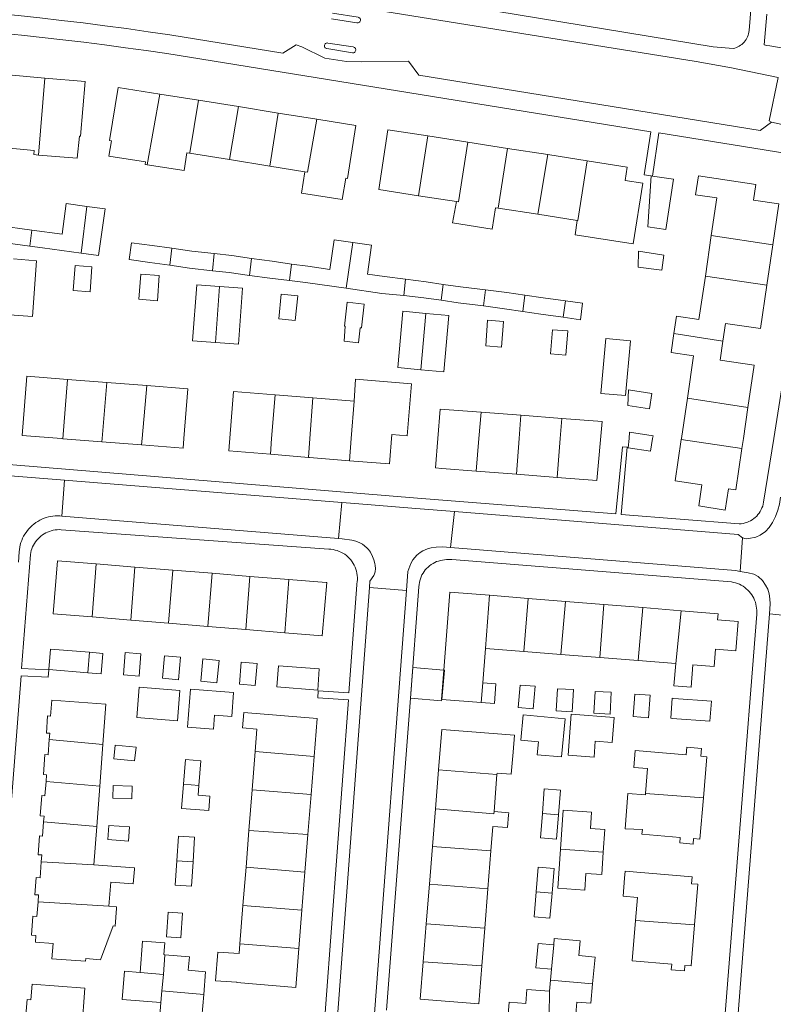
# Model space of a CAD drawing. Header units: metres. Extents: x 89888 to 94270, y 464165 to 468904.
# Tile 150 of 256: x 92648 to 92766, y 466661 to 466816. Entities that reach past the tile are written whole.
import ezdxf

# ---------------------------------------------------------------- set-up
doc = ezdxf.new("R2010")
doc.units = ezdxf.units.M
for name, color, linetype, lineweight in [('B_BEBOUWINGSGRENS_0', 251, 'CONTINUOUS', 13), ('B_LUIFEL_1', 251, 'CONTINUOUS', 13), ('B_TUSSENMUUR_0', 251, 'CONTINUOUS', 13), ('V_WEGGRENS_0', 251, 'CONTINUOUS', 13)]:
    doc.layers.add(name, color=color, linetype=linetype, lineweight=lineweight)

msp = doc.modelspace()

# ---------------------------------------------------------------- linework, layer by layer
at = {"layer": 'B_BEBOUWINGSGRENS_0'}
for p, q in [((92651.84, 466806.44), (92645.55, 466806.98)), ((92675.86, 466802.96), (92669.84, 466803.92)), ((92682.11, 466801.96), (92675.86, 466802.96)), ((92688.32, 466800.96), (92682.11, 466801.96)), ((92694.4, 466799.99), (92688.32, 466800.96)), ((92711.78, 466797.37), (92705.54, 466798.34)), ((92718.02, 466796.4), (92711.78, 466797.37)), ((92724.26, 466795.43), (92718.02, 466796.4)), ((92730.55, 466794.45), (92724.26, 466795.43)), ((92674.49, 466794.67), (92680.74, 466793.67)), ((92736.74, 466793.48), (92730.55, 466794.45)), ((92680.74, 466793.67), (92687.02, 466792.66)), ((92687.02, 466792.66), (92692.52, 466791.78)), ((92746.74, 466791.14), (92746.96, 466791.1)), ((92710.32, 466788.02), (92716.27, 466787.09)), ((92722.8, 466786.07), (92729.01, 466785.11)), ((92729.01, 466785.11), (92735.17, 466784.15)), ((92649.8, 466782.64), (92643.54, 466783.5)), ((92756.15, 466781.77), (92755.22, 466775.45)), ((92643.19, 466780.99), (92649.46, 466780.12)), ((92764.85, 466774.01), (92765.78, 466780.31)), ((92744.71, 466776.86), (92748.4, 466776.35)), ((92656.27, 466773.18), (92658.9, 466772.98)), ((92691.02, 466768.51), (92691.41, 466772.37)), ((92666.52, 466771.82), (92669.43, 466771.59)), ((92711.45, 466769.61), (92707.85, 466769.93)), ((92698.71, 466767.59), (92698.84, 466767.58)), ((92678.53, 466765.04), (92682.11, 466764.78)), ((92720.84, 466764.51), (92723.32, 466764.33)), ((92743.49, 466765.3), (92739.66, 466765.65)), ((92731, 466763.25), (92733.38, 466763.06)), ((92661.5, 466758.8), (92655.38, 466759.28)), ((92667.78, 466758.3), (92661.5, 466758.8)), ((92693.77, 466756.38), (92687.86, 466756.86)), ((92700.24, 466755.86), (92693.77, 466756.38)), ((92726.35, 466753.66), (92720.11, 466754.14)), ((92743.07, 466755.18), (92746.46, 466754.64)), ((92732.77, 466753.17), (92726.35, 466753.66)), ((92654.63, 466749.98), (92660.76, 466749.5)), ((92660.76, 466749.5), (92666.94, 466749.01)), ((92687.12, 466747.56), (92693.1, 466747.07)), ((92719.35, 466744.92), (92725.64, 466744.42)), ((92725.64, 466744.42), (92732.02, 466743.92)), ((92665.93, 466729.91), (92659.86, 466730.41)), ((92671.86, 466729.43), (92665.93, 466729.91)), ((92678.01, 466728.93), (92671.86, 466729.43)), ((92683.91, 466728.45), (92678.01, 466728.93)), ((92690.03, 466727.95), (92683.91, 466728.45)), ((92695.88, 466727.47), (92690.03, 466727.95)), ((92727.49, 466725), (92721.43, 466725.49)), ((92733.34, 466724.53), (92727.49, 466725)), ((92739.31, 466724.04), (92733.34, 466724.53)), ((92745.41, 466723.55), (92739.31, 466724.04)), ((92751.43, 466723.07), (92745.41, 466723.55)), ((92659.23, 466722.1), (92665.29, 466721.6)), ((92665.29, 466721.6), (92671.2, 466721.12)), ((92671.2, 466721.12), (92677.36, 466720.62)), ((92677.36, 466720.62), (92683.27, 466720.13)), ((92683.27, 466720.13), (92689.39, 466719.63)), ((92720.38, 466711.79), (92720.79, 466717.18)), ((92720.79, 466717.18), (92726.82, 466716.7)), ((92726.82, 466716.7), (92732.61, 466716.24)), ((92732.61, 466716.24), (92738.68, 466715.75)), ((92738.68, 466715.75), (92744.7, 466715.27)), ((92744.7, 466715.27), (92750.62, 466714.8)), ((92713.95, 466709.16), (92720.15, 466708.69)), ((92734.22, 466706.86), (92733.73, 466700.46)), ((92749.84, 466706.23), (92750.02, 466706.22)), ((92660.42, 466695.63), (92660.89, 466702.12)), ((92684.75, 466701.03), (92684.28, 466695.04)), ((92693.49, 466694.3), (92693.97, 466700.25)), ((92713.46, 466698.19), (92712.97, 466692.05)), ((92722.14, 466691.64), (92722.6, 466697.45)), ((92659.96, 466689.32), (92660.42, 466695.63)), ((92684.28, 466695.04), (92683.77, 466688.69)), ((92692.99, 466688.05), (92693.49, 466694.3)), ((92712.97, 466692.05), (92712.5, 466686.17)), ((92731.94, 466687.3), (92732.24, 466691.14)), ((92659.51, 466683.29), (92659.96, 466689.32)), ((92683.77, 466688.69), (92683.31, 466682.91)), ((92692.53, 466682.17), (92692.99, 466688.05)), ((92712.5, 466686.17), (92712.03, 466680.27)), ((92721.18, 466679.53), (92721.65, 466685.47)), ((92683.31, 466682.91), (92682.83, 466676.91)), ((92692.05, 466676.18), (92692.53, 466682.17)), ((92731.22, 466678.86), (92731.55, 466682.75)), ((92712.03, 466680.27), (92711.54, 466674.07)), ((92720.69, 466673.37), (92721.18, 466679.53)), ((92682.83, 466676.91), (92682.36, 466670.92)), ((92691.58, 466670.23), (92692.05, 466676.18)), ((92711.54, 466674.07), (92711.06, 466668.14)), ((92720.22, 466667.47), (92720.69, 466673.37)), ((92731.15, 466666.96), (92730.99, 466665.24)), ((92730.99, 466665.24), (92730.84, 466663.53))]:
    msp.add_line(p, q, dxfattribs=at)
for points in [[(92657.39, 466797.34), (92658.12, 466805.91), (92651.84, 466806.44)], [(92669.84, 466803.92), (92663.29, 466804.97), (92661.96, 466796.68), (92662.27, 466796.63), (92661.85, 466794.21)], [(92692.52, 466791.78), (92692.01, 466788.41), (92698.37, 466787.43), (92698.93, 466790.76), (92699.18, 466790.72), (92700.51, 466799.01), (92694.4, 466799.99)], [(92650.81, 466794.39), (92656.86, 466793.87), (92657.23, 466797.35), (92657.39, 466797.34)], [(92705.54, 466798.34), (92704.08, 466788.99), (92710.32, 466788.02)], [(92644.58, 466795.61), (92650.14, 466795.12), (92650.11, 466794.45), (92650.81, 466794.39)], [(92661.85, 466794.21), (92667.57, 466793.34), (92667.5, 466792.91), (92667.86, 466792.86)], [(92667.86, 466792.86), (92673.62, 466791.99), (92674.07, 466794.74), (92674.49, 466794.67)], [(92745.41, 466789.96), (92742.65, 466790.39), (92742.98, 466792.51), (92736.74, 466793.48)], [(92746.96, 466791.1), (92750.24, 466790.59), (92749.03, 466782.71), (92746.24, 466783.15), (92746.74, 466791.14)], [(92762.77, 466787.33), (92763.13, 466789.8), (92754.13, 466791.13), (92753.69, 466788.16), (92757.02, 466787.67), (92756.15, 466781.77)], [(92735.17, 466784.15), (92734.83, 466781.92), (92743.94, 466780.5), (92745.41, 466789.96)], [(92658.41, 466786.35), (92655.17, 466786.79), (92654.51, 466781.99), (92649.8, 466782.64)], [(92657.48, 466779.02), (92660.24, 466778.64), (92661.25, 466785.96), (92658.41, 466786.35)], [(92716.27, 466787.09), (92715.66, 466783.79), (92721.83, 466782.77), (92722.39, 466786.14), (92722.8, 466786.07)], [(92765.78, 466780.31), (92766.73, 466786.75), (92762.77, 466787.33)], [(92649.46, 466780.12), (92651.45, 466779.85), (92657.48, 466779.02)], [(92671.69, 466779.79), (92668.64, 466780.23), (92665.39, 466780.65), (92665.04, 466778.03), (92668.25, 466777.58), (92671.36, 466777.13)], [(92700.03, 466780.72), (92697.1, 466781.13), (92696.43, 466776.48), (92692.97, 466776.97), (92690.44, 466777.32)], [(92708.28, 466774.94), (92704.97, 466775.36), (92702.32, 466775.74), (92702.97, 466780.3), (92700.03, 466780.72)], [(92678.34, 466778.95), (92674.85, 466779.32), (92671.69, 466779.79)], [(92684.19, 466778.21), (92681.07, 466778.65), (92678.34, 466778.95)], [(92748.4, 466776.35), (92748.73, 466778.69), (92744.74, 466779.33), (92744.71, 466776.86)], [(92646.28, 466769.38), (92649.88, 466769.12), (92650.53, 466777.85), (92646.92, 466778.12)], [(92658.9, 466772.98), (92659.2, 466776.9), (92656.58, 466777.1), (92656.27, 466773.18)], [(92671.36, 466777.13), (92674.46, 466776.67), (92678.05, 466776.28)], [(92690.44, 466777.32), (92687.4, 466777.75), (92684.19, 466778.21)], [(92669.43, 466771.59), (92669.73, 466775.53), (92666.82, 466775.75), (92666.52, 466771.82)], [(92678.05, 466776.28), (92680.69, 466775.99), (92683.86, 466775.54)], [(92683.86, 466775.54), (92687.02, 466775.09), (92690.14, 466774.73)], [(92755.22, 466775.45), (92754.22, 466768.64), (92750.7, 466769.16), (92750.3, 466766.48)], [(92679.17, 466773.82), (92675.59, 466774.08), (92674.95, 466765.3), (92678.53, 466765.04)], [(92682.11, 466764.78), (92682.76, 466773.56), (92679.17, 466773.82)], [(92690.14, 466774.73), (92692.61, 466774.45), (92699.01, 466773.54)], [(92714.17, 466774.14), (92711.53, 466774.52), (92708.28, 466774.94)], [(92720.81, 466773.27), (92716.9, 466773.74), (92714.17, 466774.14)], [(92757.96, 466765.28), (92758.37, 466768.04), (92763.85, 466767.23), (92764.85, 466774.01)], [(92691.41, 466772.37), (92688.83, 466772.63), (92688.44, 466768.77), (92691.02, 466768.51)], [(92699.01, 466773.54), (92704.6, 466772.74), (92708.02, 466772.39)], [(92708.02, 466772.39), (92711.17, 466772.06), (92713.86, 466771.67)], [(92726.95, 466772.46), (92724.15, 466772.87), (92720.81, 466773.27)], [(92733.32, 466771.55), (92729.85, 466772.03), (92726.95, 466772.46)], [(92698.84, 466767.58), (92698.68, 466765.24), (92700.93, 466765), (92701.19, 466767.34), (92701.37, 466767.34), (92701.79, 466771.07), (92699.16, 466771.37), (92698.71, 466767.59)], [(92713.86, 466771.67), (92716.54, 466771.28), (92720.48, 466770.76)], [(92720.48, 466770.76), (92723.77, 466770.33), (92726.63, 466769.91)], [(92732.95, 466768.99), (92735.68, 466768.6), (92736.01, 466771.18), (92733.32, 466771.55)], [(92707.85, 466769.93), (92707.07, 466761.11), (92710.67, 466760.79)], [(92710.67, 466760.79), (92714.27, 466760.47), (92715.05, 466769.29), (92711.45, 466769.61)], [(92726.63, 466769.91), (92729.48, 466769.49), (92732.95, 466768.99)], [(92723.32, 466764.33), (92723.62, 466768.34), (92721.13, 466768.52), (92720.84, 466764.51)], [(92733.38, 466763.06), (92733.69, 466766.85), (92731.31, 466767.04), (92731, 466763.25)], [(92750.3, 466766.48), (92749.86, 466763.5), (92753.39, 466762.98), (92752.41, 466756.31)], [(92739.66, 466765.65), (92738.87, 466757.08), (92742.7, 466756.73), (92743.49, 466765.3)], [(92761.89, 466754.88), (92762.87, 466761.48), (92757.52, 466762.27), (92757.96, 466765.28)], [(92655.38, 466759.28), (92649.01, 466759.79), (92648.27, 466750.49), (92654.41, 466750), (92654.63, 466749.98)], [(92699.51, 466746.55), (92705.76, 466746.05), (92706.15, 466750.67), (92708.56, 466750.45), (92709.24, 466758.57), (92700.46, 466759.3), (92700.24, 466755.86)], [(92666.94, 466749.01), (92673.48, 466748.49), (92673.6, 466750), (92674.22, 466757.79), (92667.78, 466758.3)], [(92687.86, 466756.86), (92681.36, 466757.39), (92680.6, 466748.09), (92687.12, 466747.56)], [(92746.46, 466754.64), (92746.84, 466757.07), (92743.2, 466757.62), (92743.07, 466755.18)], [(92752.41, 466756.31), (92751.48, 466750), (92751.46, 466749.87)], [(92720.11, 466754.14), (92713.7, 466754.63), (92713, 466745.42), (92713.98, 466745.34), (92719.35, 466744.92)], [(92760.94, 466748.44), (92761.18, 466750), (92761.89, 466754.88)], [(92732.02, 466743.92), (92738.24, 466743.43), (92739.09, 466752.69), (92732.77, 466753.17)], [(92746.96, 466750), (92747.03, 466750.43), (92743.37, 466751.02), (92743.28, 466750), (92743.16, 466748.58)], [(92743.16, 466748.58), (92746.65, 466748.04), (92746.96, 466750)], [(92751.46, 466749.87), (92750.5, 466743.4), (92754.69, 466742.78), (92754.19, 466739.47), (92758.33, 466738.83), (92758.84, 466742.17), (92759.99, 466742), (92760.94, 466748.44)], [(92693.1, 466747.07), (92693.26, 466747.06), (92699.51, 466746.55)], [(92659.86, 466730.41), (92653.81, 466730.9), (92653.13, 466722.59), (92659.23, 466722.1)], [(92689.39, 466719.63), (92695.26, 466719.15), (92695.94, 466727.46), (92695.88, 466727.47)], [(92721.43, 466725.49), (92715.22, 466725.99), (92714.28, 466713.75)], [(92750.62, 466714.8), (92750.27, 466711.31), (92752.98, 466711.08), (92753.26, 466714.59), (92756.59, 466714.32), (92756.8, 466717.07), (92759.98, 466716.81), (92760.34, 466721.39), (92757.15, 466721.66), (92757.22, 466722.6), (92751.43, 466723.07)], [(92658.8, 466716.56), (92652.68, 466717.06), (92652.42, 466713.87), (92658.56, 466713.37)], [(92658.56, 466713.37), (92660.65, 466713.2), (92660.91, 466716.39), (92658.8, 466716.56)], [(92666.87, 466716.32), (92664.4, 466716.52), (92664.12, 466713.05), (92666.59, 466712.85), (92666.87, 466716.32)], [(92673.07, 466715.79), (92670.55, 466716.02), (92670.23, 466712.5), (92672.76, 466712.27), (92673.07, 466715.79)], [(92679.1, 466715.27), (92676.55, 466715.52), (92676.22, 466712.05), (92678.76, 466711.8), (92679.1, 466715.27)], [(92685.05, 466714.82), (92682.57, 466715.04), (92682.27, 466711.57), (92684.74, 466711.35), (92685.05, 466714.82)], [(92688.4, 466714.46), (92688.13, 466711.16), (92694.53, 466710.66), (92694.79, 466713.96), (92688.4, 466714.46)], [(92714.28, 466713.75), (92713.93, 466709.16), (92713.95, 466709.16)], [(92672.56, 466705.84), (92672.95, 466710.57), (92666.61, 466711.09), (92666.22, 466706.35), (92672.56, 466705.84)], [(92674.63, 466710.81), (92674.16, 466704.84), (92678.2, 466704.52), (92678.37, 466706.72), (92681.07, 466706.5), (92681.37, 466710.28), (92674.63, 466710.81)], [(92720.15, 466708.69), (92722.2, 466708.53), (92722.43, 466711.64), (92720.38, 466711.79)], [(92725.92, 466707.92), (92728.28, 466707.72), (92728.58, 466711.24), (92726.22, 466711.44), (92725.92, 466707.92)], [(92731.89, 466707.38), (92734.38, 466707.25), (92734.56, 466710.74), (92732.07, 466710.87), (92731.89, 466707.38)], [(92660.89, 466702.12), (92661.36, 466708.46), (92652.9, 466709.08), (92652.72, 466706.57), (92652.26, 466706.6), (92652.06, 466703.92), (92652.59, 466703.88), (92652.52, 466702.89)], [(92737.79, 466707.02), (92740.3, 466706.86), (92740.5, 466710.3), (92737.99, 466710.45), (92737.79, 466707.02)], [(92746.57, 466709.83), (92744.16, 466710.01), (92743.9, 466706.49)], [(92743.9, 466706.49), (92746.31, 466706.31), (92746.57, 466709.83)], [(92750.02, 466706.22), (92755.94, 466705.77), (92756.18, 466708.9), (92750.28, 466709.35), (92750.04, 466709.36), (92749.84, 466706.23)], [(92693.97, 466700.25), (92694.44, 466706.22), (92682.95, 466707.14), (92682.76, 466704.73), (92685.03, 466704.55), (92684.75, 466701.03)], [(92733.27, 466706.15), (92726.7, 466706.75), (92726.34, 466702.81), (92729.09, 466702.56), (92728.91, 466700.54)], [(92728.91, 466700.54), (92732.72, 466700.2), (92733.27, 466706.15)], [(92733.73, 466700.46), (92737.8, 466700.15), (92737.99, 466702.64), (92740.63, 466702.43), (92740.93, 466706.34), (92734.22, 466706.86)], [(92725.12, 466700.95), (92725.33, 466703.57), (92713.96, 466704.47), (92713.46, 466698.19)], [(92652.52, 466702.89), (92652.35, 466700.54), (92651.84, 466700.58), (92651.61, 466697.44), (92652.08, 466697.41), (92652, 466696.33)], [(92665.88, 466699.58), (92666.09, 466701.7), (92662.84, 466702.02), (92662.63, 466699.9), (92665.88, 466699.58)], [(92754.93, 466693.77), (92755.48, 466700.21), (92754.52, 466700.29), (92754.62, 466701.5), (92752.32, 466701.7), (92752.21, 466700.49)], [(92722.6, 466697.45), (92722.62, 466697.64), (92724.8, 466697.48), (92725.12, 466700.95)], [(92752.21, 466700.49), (92744.26, 466701.17), (92744.03, 466698.55), (92746.19, 466698.37), (92745.85, 466694.48)], [(92675.92, 466695.71), (92676.23, 466699.57), (92673.83, 466699.77), (92673.52, 466695.9)], [(92652, 466696.33), (92651.84, 466694.11), (92651.34, 466694.15), (92651.1, 466690.96), (92651.7, 466690.92), (92651.63, 466690.04)], [(92662.52, 466695.73), (92662.45, 466693.73), (92665.44, 466693.62), (92665.51, 466695.63), (92662.52, 466695.73)], [(92673.52, 466695.9), (92673.22, 466692.14), (92677.47, 466691.79), (92677.66, 466694.07), (92675.8, 466694.22), (92675.92, 466695.71)], [(92732.24, 466691.14), (92732.55, 466694.98), (92730.01, 466695.18), (92729.71, 466691.34)], [(92743.09, 466694.44), (92742.66, 466688.93), (92745.36, 466688.81), (92745.3, 466688.11), (92751.29, 466687.6), (92751.21, 466686.72), (92753.3, 466686.54), (92753.38, 466687.42), (92754.37, 466687.33), (92754.93, 466693.77)], [(92745.85, 466694.48), (92745.83, 466694.27), (92743.09, 466694.44)], [(92721.65, 466685.47), (92721.96, 466689.3), (92724.24, 466689.13), (92724.43, 466691.11), (92724.46, 466691.42), (92722.14, 466691.64)], [(92729.71, 466691.34), (92729.4, 466687.51), (92731.94, 466687.3)], [(92737.39, 466691.55), (92732.95, 466691.85), (92732.54, 466685.75)], [(92739.25, 466685.3), (92739.49, 466688.84), (92737.22, 466689), (92737.39, 466691.55)], [(92651.63, 466690.04), (92651.47, 466687.79), (92650.97, 466687.83), (92650.76, 466684.89), (92651.33, 466684.84), (92651.25, 466683.78)], [(92664.9, 466687.02), (92665.05, 466689.25), (92661.86, 466689.47), (92661.7, 466687.24), (92664.9, 466687.02)], [(92675.02, 466683.78), (92675.27, 466687.63), (92672.73, 466687.79), (92672.48, 466683.95)], [(92732.54, 466685.75), (92732.12, 466679.65), (92736.34, 466679.36), (92736.51, 466681.93), (92739.01, 466681.77), (92739.25, 466685.3)], [(92651.25, 466683.78), (92651.07, 466681.27), (92650.45, 466681.31), (92650.25, 466678.63), (92650.83, 466678.58), (92650.75, 466677.53)], [(92661.84, 466676.82), (92662.13, 466680.57), (92665.62, 466680.32), (92665.83, 466682.63), (92665.85, 466682.81), (92659.51, 466683.29)], [(92672.48, 466683.95), (92672.23, 466680.1), (92674.77, 466679.94), (92675.02, 466683.78)], [(92731.55, 466682.75), (92729.07, 466682.96), (92728.74, 466679.07)], [(92753.16, 466681.41), (92742.67, 466682.29), (92742.58, 466681.22), (92742.34, 466678.37), (92744.62, 466678.17), (92744.31, 466674.59)], [(92753.53, 466673.9), (92754.07, 466680.26), (92753.07, 466680.34), (92753.16, 466681.41)], [(92728.74, 466679.07), (92728.4, 466675.18), (92730.89, 466674.97), (92731.22, 466678.86)], [(92650.75, 466677.53), (92650.58, 466675.21), (92649.96, 466675.25), (92649.74, 466672.3), (92650.41, 466672.25), (92650.34, 466671.2), (92653.1, 466670.99), (92652.92, 466668.6), (92658.17, 466668.22), (92658.24, 466668.66), (92660.52, 466668.45), (92662.52, 466673.74), (92662.82, 466673.72)], [(92662.82, 466673.72), (92663.02, 466676.47), (92663.04, 466676.73), (92661.84, 466676.82)], [(92673.35, 466675.76), (92671.14, 466675.91), (92670.88, 466672.02), (92673.09, 466671.87), (92673.35, 466675.76)], [(92744.31, 466674.59), (92743.78, 466668.26), (92749.95, 466667.74), (92749.88, 466666.88), (92751.95, 466666.7), (92752.02, 466667.57), (92752.99, 466667.49), (92753.53, 466673.9)], [(92670.62, 466669.23), (92670.44, 466669.25), (92670.59, 466671.07), (92667.13, 466671.36), (92666.73, 466666.44)], [(92682.36, 466670.92), (92682.24, 466669.42), (92678.89, 466669.64), (92678.54, 466665.16), (92681.88, 466664.96), (92681.87, 466664.86), (92691.09, 466664.12), (92691.58, 466670.23)], [(92731.48, 466670.79), (92729.05, 466671.01), (92728.7, 466667.18), (92731.15, 466666.96)], [(92735.6, 466671.4), (92731.57, 466671.77), (92731.48, 466670.79)], [(92737.58, 466664.65), (92737.96, 466668.85), (92735.39, 466669.09), (92735.6, 466671.4)], [(92676.69, 466663.02), (92676.98, 466666.57), (92674.27, 466666.79), (92674.45, 466668.91), (92670.62, 466669.23)], [(92711.06, 466668.14), (92710.6, 466662.28), (92719.74, 466661.55), (92720.22, 466667.47)], [(92666.73, 466666.44), (92664.27, 466666.64), (92663.91, 466662.24), (92670, 466661.74)], [(92657.6, 466657.51), (92658.08, 466663.99), (92649.81, 466664.6), (92649.63, 466662.16), (92649.04, 466662.21), (92648.79, 466659.15), (92649.28, 466659.11), (92649.21, 466658.2)], [(92730.75, 466659.69), (92734.87, 466659.31), (92735.1, 466661.83), (92737.31, 466661.63), (92737.58, 466664.65)], [(92670, 466661.74), (92669.67, 466657.75), (92673.48, 466657.44), (92673.66, 466659.7), (92676.4, 466659.48), (92676.69, 466663.02)], [(92730.84, 466663.53), (92727.3, 466663.8), (92727.13, 466661.6), (92724.49, 466661.8), (92724.24, 466658.51)]]:
    msp.add_lwpolyline(points, dxfattribs=at)
at = {"layer": 'B_LUIFEL_1'}
for p, q in [((92713.95, 466709.16), (92714.39, 466713.74)), ((92714.39, 466713.74), (92714.28, 466713.75))]:
    msp.add_line(p, q, dxfattribs=at)
for points in [[(92714.28, 466713.75), (92709.41, 466714.17), (92709.05, 466709.39)], [(92709.05, 466709.39), (92713.93, 466708.98), (92713.95, 466709.16)]]:
    msp.add_lwpolyline(points, dxfattribs=at)
at = {"layer": 'B_TUSSENMUUR_0'}
for p, q in [((92650.81, 466794.39), (92651.84, 466806.44)), ((92667.86, 466792.86), (92669.84, 466803.92)), ((92682.11, 466801.96), (92680.74, 466793.67)), ((92688.32, 466800.96), (92687.02, 466792.66)), ((92711.78, 466797.37), (92710.32, 466788.02)), ((92724.26, 466795.43), (92722.8, 466786.07)), ((92730.55, 466794.45), (92729.01, 466785.11)), ((92658.41, 466786.35), (92657.48, 466779.02)), ((92649.8, 466782.64), (92649.46, 466780.12)), ((92765.78, 466780.31), (92756.15, 466781.77)), ((92700.03, 466780.72), (92699.01, 466773.54)), ((92671.36, 466777.13), (92671.69, 466779.79)), ((92678.34, 466778.95), (92678.05, 466776.28)), ((92684.19, 466778.21), (92683.86, 466775.54)), ((92690.44, 466777.32), (92690.14, 466774.73)), ((92755.22, 466775.45), (92764.85, 466774.01)), ((92679.17, 466773.82), (92678.53, 466765.04)), ((92708.28, 466774.94), (92708.02, 466772.39)), ((92714.17, 466774.14), (92713.86, 466771.67)), ((92720.81, 466773.27), (92720.48, 466770.76)), ((92726.95, 466772.46), (92726.63, 466769.91)), ((92733.32, 466771.55), (92732.95, 466768.99)), ((92711.45, 466769.61), (92710.67, 466760.79)), ((92757.96, 466765.28), (92750.3, 466766.48)), ((92654.63, 466749.98), (92655.38, 466759.28)), ((92761.89, 466754.88), (92752.41, 466756.31)), ((92751.46, 466749.87), (92760.94, 466748.44)), ((92659.23, 466722.1), (92659.86, 466730.41)), ((92665.29, 466721.6), (92665.93, 466729.91)), ((92671.2, 466721.12), (92671.86, 466729.43)), ((92677.36, 466720.62), (92678.01, 466728.93)), ((92683.27, 466720.13), (92683.91, 466728.45)), ((92689.39, 466719.63), (92690.03, 466727.95)), ((92721.43, 466725.49), (92720.79, 466717.18)), ((92726.82, 466716.7), (92727.49, 466725)), ((92733.34, 466724.53), (92732.61, 466716.24)), ((92739.31, 466724.04), (92738.68, 466715.75)), ((92745.41, 466723.55), (92744.7, 466715.27)), ((92751.43, 466723.07), (92750.62, 466714.8)), ((92658.56, 466713.37), (92658.8, 466716.56)), ((92720.38, 466711.79), (92720.15, 466708.69)), ((92652.52, 466702.89), (92660.89, 466702.12)), ((92693.97, 466700.25), (92684.75, 466701.03)), ((92713.46, 466698.19), (92722.6, 466697.45)), ((92652, 466696.33), (92660.42, 466695.63)), ((92673.52, 466695.9), (92675.92, 466695.71)), ((92684.28, 466695.04), (92693.49, 466694.3)), ((92745.85, 466694.48), (92754.93, 466693.77)), ((92729.71, 466691.34), (92732.24, 466691.14)), ((92651.63, 466690.04), (92659.96, 466689.32)), ((92683.77, 466688.69), (92692.99, 466688.05)), ((92712.5, 466686.17), (92721.65, 466685.47)), ((92732.54, 466685.75), (92739.25, 466685.3)), ((92651.25, 466683.78), (92659.51, 466683.29)), ((92672.48, 466683.95), (92675.02, 466683.78)), ((92683.31, 466682.91), (92692.53, 466682.17)), ((92712.03, 466680.27), (92721.18, 466679.53)), ((92728.74, 466679.07), (92731.22, 466678.86)), ((92650.75, 466677.53), (92661.84, 466676.82)), ((92682.83, 466676.91), (92692.05, 466676.18)), ((92711.54, 466674.07), (92720.69, 466673.37)), ((92744.31, 466674.59), (92753.53, 466673.9)), ((92682.36, 466670.92), (92691.58, 466670.23)), ((92731.15, 466666.96), (92731.48, 466670.79)), ((92670.62, 466669.23), (92670.37, 466666.14)), ((92720.22, 466667.47), (92711.06, 466668.14)), ((92670.37, 466666.14), (92666.73, 466666.44)), ((92670.37, 466666.14), (92670.15, 466663.56)), ((92737.58, 466664.65), (92730.99, 466665.24)), ((92670, 466661.74), (92670.15, 466663.56)), ((92670.15, 466663.56), (92676.69, 466663.02)), ((92730.84, 466663.53), (92730.75, 466659.69))]:
    msp.add_line(p, q, dxfattribs=at)
for points in [[(92674.49, 466794.67), (92674.5, 466794.71), (92675.86, 466802.96)], [(92694.4, 466799.99), (92692.96, 466791.72), (92692.52, 466791.78)], [(92718.02, 466796.4), (92716.56, 466787.04), (92716.27, 466787.09)], [(92736.74, 466793.48), (92735.28, 466784.13), (92735.17, 466784.15)], [(92660.76, 466749.5), (92660.8, 466750), (92661.5, 466758.8)], [(92666.94, 466749.01), (92667.03, 466750), (92667.78, 466758.3)], [(92687.12, 466747.56), (92687.32, 466750), (92687.86, 466756.86)], [(92693.1, 466747.07), (92693.31, 466750), (92693.77, 466756.38)], [(92699.51, 466746.55), (92699.78, 466750), (92700.24, 466755.86)], [(92719.35, 466744.92), (92719.77, 466750), (92720.11, 466754.14)], [(92725.64, 466744.42), (92726.07, 466750), (92726.35, 466753.66)], [(92732.77, 466753.17), (92732.51, 466750), (92732.02, 466743.92)], [(92722.14, 466691.64), (92722.12, 466691.3), (92712.97, 466692.05)]]:
    msp.add_lwpolyline(points, dxfattribs=at)
at = {"layer": 'V_WEGGRENS_0'}
for p, q in [((92764.43, 466811.62), (92764.84, 466816.43)), ((92764.86, 466811.54), (92764.43, 466811.62)), ((92746.96, 466791.1), (92747.93, 466797.84)), ((92742.06, 466738.15), (92742.99, 466748.64)), ((92654.46, 466737.89), (92654.88, 466743.48)), ((92654.88, 466743.48), (92698.31, 466740.01)), ((92698.31, 466740.01), (92697.81, 466734.39)), ((92715.93, 466738.59), (92715.33, 466732.98)), ((92697.81, 466734.39), (92654.46, 466737.89)), ((92761.03, 466734.47), (92760.67, 466729.22)), ((92702.63, 466726.68), (92708.45, 466726.21)), ((92763.26, 466722.53), (92754.2, 466608.16)), ((92765.24, 466722.58), (92754.64, 466587.43)), ((92765.24, 466722.58), (92771.54, 466721.89)), ((92652.42, 466713.8), (92648.18, 466714.02)), ((92640.68, 466617.86), (92648.09, 466712.9)), ((92705.32, 466660.55), (92709.05, 466709.39))]:
    msp.add_line(p, q, dxfattribs=at)
for points in [[(92766.2, 466876.82), (92766.37, 466876.57), (92766.53, 466876.32), (92766.66, 466876.04), (92766.77, 466875.76), (92766.86, 466875.47), (92766.93, 466875.18), (92766.98, 466874.88), (92767, 466874.58), (92762.07, 466813.86), (92762.04, 466813.61), (92761.99, 466813.37), (92761.92, 466813.13), (92761.83, 466812.9), (92761.72, 466812.67), (92761.6, 466812.46), (92761.46, 466812.25), (92761.3, 466812.05)], [(92761.3, 466812.05), (92761.13, 466811.87), (92760.94, 466811.71), (92760.74, 466811.56), (92760.53, 466811.42), (92760.31, 466811.3), (92760.08, 466811.21), (92759.85, 466811.12), (92759.6, 466811.06), (92756.43, 466811.32), (92688.39, 466822.54)], [(92632.16, 466819.42), (92635.52, 466819.27), (92637.43, 466817.15), (92640.84, 466816.85), (92644.24, 466816.54), (92647.64, 466816.2), (92651.04, 466815.84), (92654.44, 466815.45), (92657.83, 466815.05), (92661.22, 466814.62), (92664.61, 466814.17), (92667.99, 466813.69), (92671.37, 466813.2), (92689.09, 466810.32), (92691.18, 466811.61), (92692.05, 466811.31), (92695.67, 466809.56), (92699.03, 466809.02), (92701.39, 466808.98), (92708.73, 466809.07), (92710.38, 466806.87)], [(92766.6, 466806.54), (92759.3, 466808.03), (92753.77, 466809.01), (92687.83, 466819.68)], [(92696.7, 466815.69), (92700.68, 466815.09), (92700.78, 466815.07), (92700.88, 466815.08), (92700.98, 466815.11), (92701.07, 466815.17), (92701.14, 466815.24), (92701.19, 466815.33), (92701.22, 466815.43), (92701.23, 466815.53), (92701.21, 466815.63), (92701.18, 466815.73), (92701.12, 466815.81), (92701.04, 466815.88), (92700.95, 466815.93), (92700.85, 466815.96), (92696.84, 466816.58)], [(92631.81, 466814.6), (92635.08, 466814.35), (92638.35, 466814.08), (92641.62, 466813.79), (92644.88, 466813.48), (92648.15, 466813.15), (92651.41, 466812.8), (92654.66, 466812.43), (92657.92, 466812.03), (92661.17, 466811.62), (92664.42, 466811.18), (92667.67, 466810.73), (92670.91, 466810.25), (92746.68, 466798.04)], [(92700.09, 466811.32), (92696.12, 466811.9), (92696.03, 466811.92), (92695.93, 466811.91), (92695.84, 466811.88), (92695.76, 466811.83), (92695.69, 466811.77), (92695.64, 466811.69), (92695.6, 466811.6), (92695.59, 466811.51), (92695.59, 466811.41), (92695.62, 466811.32), (92695.66, 466811.24), (92695.72, 466811.16), (92695.8, 466811.11), (92695.89, 466811.07), (92695.98, 466811.05), (92699.97, 466810.38)], [(92699.97, 466810.38), (92700.08, 466810.38), (92700.18, 466810.4), (92700.27, 466810.45), (92700.36, 466810.51), (92700.42, 466810.59), (92700.47, 466810.69), (92700.49, 466810.79), (92700.49, 466810.89), (92700.47, 466811), (92700.43, 466811.09), (92700.37, 466811.17), (92700.29, 466811.24), (92700.19, 466811.29), (92700.09, 466811.32)], [(92768.62, 466810.92), (92765.3, 466811.45), (92764.86, 466811.54)], [(92710.38, 466806.87), (92763.79, 466798.22), (92765.58, 466799.51)], [(92766.6, 466806.54), (92765.2, 466799.75), (92765.58, 466799.51)], [(92765.58, 466799.51), (92768.2, 466798.95), (92768.62, 466798.83), (92769.03, 466798.69), (92769.43, 466798.53), (92769.82, 466798.35), (92770.21, 466798.15), (92770.58, 466797.93), (92770.95, 466797.69), (92771.01, 466797.65)], [(92746.68, 466798.04), (92745.62, 466791.31), (92746.74, 466791.14)], [(92747.93, 466797.84), (92769.6, 466794.34), (92769.87, 466794.29), (92770.13, 466794.21), (92770.38, 466794.12), (92770.63, 466794), (92770.86, 466793.86), (92771.09, 466793.71), (92771.3, 466793.54), (92771.49, 466793.35), (92771.67, 466793.15), (92771.83, 466792.93)], [(92772.33, 466790.34), (92765.92, 466750), (92764.34, 466740.04), (92764.28, 466739.74), (92764.2, 466739.45), (92764.09, 466739.16), (92763.96, 466738.89), (92763.82, 466738.62), (92763.65, 466738.36), (92763.46, 466738.12), (92763.26, 466737.89), (92763.04, 466737.68)], [(92742.99, 466748.64), (92742.24, 466748.71), (92741.21, 466738.21)], [(92741.21, 466738.21), (92710.16, 466740.71), (92642.33, 466746.26)], [(92654.88, 466743.48), (92639.87, 466744.7), (92637.37, 466744.9)], [(92715.93, 466738.59), (92709.89, 466739.08), (92700.36, 466739.84), (92698.31, 466740.01)], [(92767, 466740.85), (92766.82, 466739.74), (92766.58, 466738.82), (92766.22, 466737.83), (92765.73, 466736.86), (92765.22, 466736.07), (92764.63, 466735.48), (92763.82, 466734.91)], [(92761.03, 466734.47), (92760.37, 466735), (92715.93, 466738.59)], [(92654.46, 466737.89), (92654.17, 466737.92), (92653.81, 466737.92), (92653.45, 466737.91), (92653.09, 466737.88), (92652.73, 466737.82), (92652.38, 466737.74), (92652.03, 466737.65), (92651.69, 466737.53), (92651.35, 466737.39), (92651.03, 466737.23), (92650.71, 466737.05), (92650.41, 466736.85), (92650.12, 466736.64), (92649.84, 466736.41)], [(92763.04, 466737.68), (92762.8, 466737.49), (92762.55, 466737.31), (92762.29, 466737.16), (92762.02, 466737.02), (92761.74, 466736.9), (92761.45, 466736.81), (92761.15, 466736.74), (92760.85, 466736.69), (92760.54, 466736.66), (92742.06, 466738.15)], [(92647.67, 466730.67), (92647.8, 466732.31), (92647.84, 466732.66), (92647.9, 466733.02), (92647.98, 466733.38), (92648.08, 466733.72), (92648.2, 466734.06), (92648.34, 466734.4), (92648.5, 466734.72), (92648.68, 466735.03), (92648.88, 466735.33), (92649.1, 466735.62), (92649.33, 466735.9), (92649.58, 466736.16), (92649.84, 466736.41)], [(92651.2, 466734.75), (92651.45, 466734.93), (92651.71, 466735.1), (92651.97, 466735.25), (92652.25, 466735.38), (92652.54, 466735.49), (92652.83, 466735.59), (92653.13, 466735.66), (92653.43, 466735.71), (92653.74, 466735.75), (92654.04, 466735.76), (92654.35, 466735.75), (92696.27, 466732.7), (92696.6, 466732.68), (92696.93, 466732.63), (92697.26, 466732.57), (92697.57, 466732.48), (92697.88, 466732.36), (92698.18, 466732.23), (92698.48, 466732.07), (92698.76, 466731.9), (92699.02, 466731.7), (92699.27, 466731.49), (92699.51, 466731.25), (92699.73, 466731.01)], [(92648.18, 466714.02), (92649.57, 466731.88), (92649.62, 466732.18), (92649.7, 466732.48), (92649.79, 466732.77), (92649.91, 466733.05), (92650.04, 466733.33), (92650.19, 466733.6), (92650.36, 466733.85), (92650.55, 466734.1), (92650.75, 466734.33), (92650.97, 466734.54), (92651.2, 466734.75)], [(92697.81, 466734.39), (92698.38, 466734.34), (92699.9, 466734.11), (92700.49, 466733.96), (92701.13, 466733.68), (92701.54, 466733.47), (92702.24, 466732.91), (92702.51, 466732.63), (92702.79, 466732.22), (92703.1, 466731.57)], [(92763.82, 466734.91), (92763.1, 466734.6), (92762.03, 466734.35), (92761.63, 466734.33), (92761.03, 466734.47)], [(92715.33, 466732.98), (92714.09, 466733.08), (92713.07, 466733.02), (92712.29, 466732.89), (92711.75, 466732.76), (92710.98, 466732.44), (92710.57, 466732.19), (92710.04, 466731.76), (92709.45, 466731.05)], [(92715.33, 466732.98), (92759.93, 466729.34), (92760.67, 466729.22)], [(92699.73, 466731.01), (92699.93, 466730.74), (92700.11, 466730.47), (92700.26, 466730.18), (92700.4, 466729.88), (92700.52, 466729.57), (92700.61, 466729.25), (92700.68, 466728.93), (92700.73, 466728.6), (92700.76, 466728.27), (92700.76, 466727.94), (92700.73, 466727.61), (92700.68, 466727.28), (92700.67, 466727.11), (92699.42, 466710.24)], [(92703.1, 466731.57), (92703.33, 466731.01), (92703.47, 466730.46), (92703.55, 466730.14), (92703.58, 466729.69), (92703.53, 466729.15), (92703.45, 466728.86), (92703.32, 466728.58), (92702.71, 466727.72), (92702.63, 466726.68)], [(92709.45, 466731.05), (92709.12, 466730.45), (92708.67, 466729.2), (92708.45, 466726.21)], [(92711.82, 466729.91), (92712.06, 466730.11), (92712.32, 466730.3), (92712.59, 466730.47), (92712.87, 466730.62), (92713.15, 466730.75), (92713.45, 466730.85), (92713.76, 466730.94), (92714.07, 466731), (92714.38, 466731.04), (92714.7, 466731.06), (92715.02, 466731.06), (92715.53, 466731.1), (92759.33, 466727.57), (92759.64, 466727.51), (92759.95, 466727.43), (92760.26, 466727.33), (92760.55, 466727.21), (92760.84, 466727.07), (92761.12, 466726.9), (92761.38, 466726.72), (92761.63, 466726.52), (92761.87, 466726.31), (92762.09, 466726.08), (92762.3, 466725.83)], [(92709.05, 466709.39), (92710.38, 466726.83), (92710.41, 466727.15), (92710.45, 466727.46), (92710.52, 466727.77), (92710.62, 466728.07), (92710.73, 466728.37), (92710.86, 466728.66), (92711.02, 466728.93), (92711.19, 466729.2), (92711.38, 466729.45), (92711.59, 466729.69), (92711.82, 466729.91)], [(92760.67, 466729.22), (92761.93, 466729.02), (92762.82, 466728.79), (92763.47, 466728.4)], [(92763.47, 466728.4), (92764.15, 466727.79), (92764.66, 466727.07), (92764.99, 466726.43), (92765.23, 466725.7), (92765.34, 466724.92), (92765.35, 466724.14), (92765.24, 466722.58)], [(92702.63, 466726.68), (92697.91, 466663), (92692.61, 466592.37), (92693.39, 466591.13), (92693.25, 466590.43)], [(92708.45, 466726.21), (92703.49, 466660.69), (92698.13, 466589.82)], [(92762.3, 466725.83), (92762.49, 466725.57), (92762.65, 466725.3), (92762.81, 466725.02), (92762.94, 466724.73), (92763.05, 466724.42), (92763.14, 466724.12), (92763.2, 466723.8), (92763.25, 466723.49), (92763.27, 466723.17), (92763.28, 466722.85), (92763.26, 466722.53)], [(92648.09, 466712.9), (92652.36, 466712.68), (92652.42, 466713.8)], [(92699.34, 466709.12), (92695.81, 466661.56), (92692.22, 466613.46)], [(92699.42, 466710.24), (92694.62, 466710.55), (92694.54, 466709.46), (92699.34, 466709.12)]]:
    msp.add_lwpolyline(points, dxfattribs=at)

doc.saveas('drawing.dxf')
